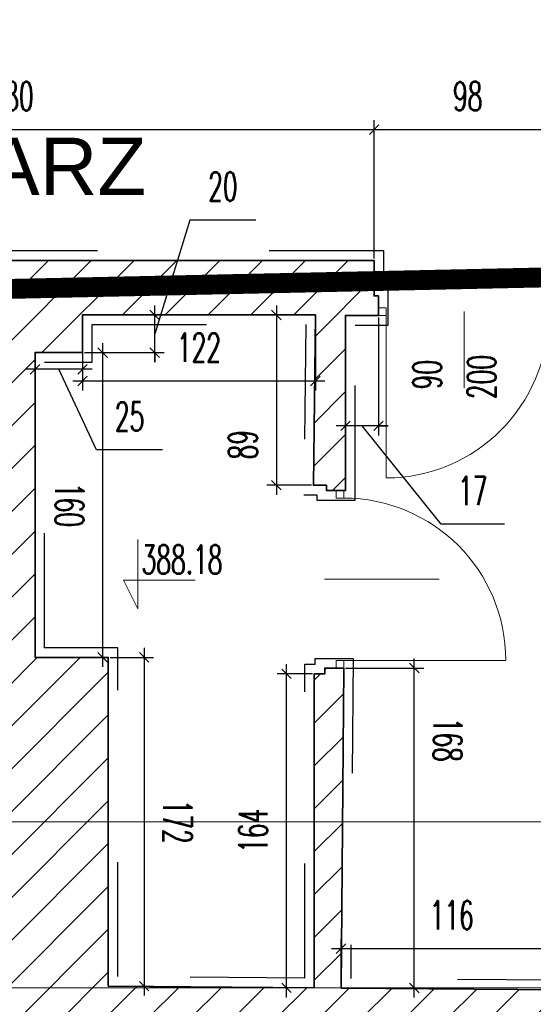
# Model space of a CAD drawing. Header units: millimetres. Extents: x 19887 to 192597, y -14203 to 39042.
# Tile 91 of 256: x 40693 to 41081, y -11823 to -11080. Entities that reach past the tile are written whole.
import ezdxf

# ---------------------------------------------------------------- set-up
doc = ezdxf.new("R2010")
doc.units = ezdxf.units.MM
doc.linetypes.add('ACAD_ISO03W100', pattern=[30, 12, -18])
doc.linetypes.add('DASHED2', pattern=[9.525, 6.35, -3.175])
doc.layers.get('Defpoints').update_dxf_attribs({"color": 4})
for name, color, linetype in [('A_DBA-RAMKI', 6, 'Continuous'), ('Sufit podwieszany', 252, 'Continuous'), ('Wymiarowanie', 3, 'Continuous'), ('Wypełnienie', 252, 'Continuous')]:
    doc.layers.add(name, color=color, linetype=linetype)
for name, color, linetype, lineweight in [('Basen_rzut_poziom_1_obrys', 252, 'Continuous', 35), ('Drzwi', 2, 'Continuous', 5), ('koty wysokościowe', 252, 'Continuous', 0), ('Tabela', 1, 'Continuous', 0)]:
    doc.layers.add(name, color=color, linetype=linetype, lineweight=lineweight)
doc.styles.add('ARIAL', font='arial.ttf')
doc.styles.add('ROMANS', font='romans.shx', dxfattribs={"width": 0.6})
doc.styles.get("Standard").update_dxf_attribs({"font": 'arial.ttf'})
doc.dimstyles.new('000001FB70622F18', dxfattribs={"dimtxt": 20, "dimasz": 5, "dimexe": 5, "dimexo": 1, "dimgap": 20, "dimtad": 1, "dimtoh": 1, "dimdec": 0, "dimtxsty": 'Standard', "dimblk": 'OBLIQUE', "dimcen": 0, "dimdle": 5, "dimclrd": 252, "dimclre": 252, "dimclrt": 252, "dimadec": 0, "dimazin": 0, "dimtfac": 1, "dimtdec": 0, "dimtmove": 0, "dimatfit": 3, "dimldrblk": 'OBLIQUE', "dimfxl": 150, "dimfxlon": 1, "dimlwd": 25, "dimlwe": 25, "dimarcsym": 1})

# ---------------------------------------------------------------- blocks, each defined once
blk = doc.blocks.new('_Oblique')
at = {"color": 0, "linetype": 'ByBlock', "lineweight": -2}
blk.add_line((-0.5, -0.5), (0.5, 0.5), dxfattribs=at)
blk = doc.blocks.new('*D845')
at = {"layer": 'Defpoints', "color": 0}
for p in [(3258.8, -4665.82), (3276.06, -4665.82), (3258.8, -4723.58)]:
    blk.add_point(p, dxfattribs=at)
at = {"layer": 'Wymiarowanie', "color": 252, "linetype": 'Continuous', "lineweight": 25}
for p, q in [((3258.8, -4666.82), (3258.8, -4728.58)), ((3276.06, -4666.82), (3276.06, -4728.58)), ((3281.06, -4723.58), (3253.8, -4723.58)), ((3258.8, -4723.58), (3253.8, -4723.58)), ((3308.84, -4775.09), (3267.43, -4723.58)), ((3276.06, -4723.58), (3281.06, -4723.58)), ((3342.12, -4775.09), (3308.84, -4775.09))]:
    blk.add_line(p, q, dxfattribs=at)
at = {"layer": 'Wymiarowanie', "color": 252, "linetype": 'ByBlock', "lineweight": 25, "xscale": 5, "yscale": 5, "zscale": 5}
blk.add_blockref('_Oblique', (3258.8, -4723.58), dxfattribs=at)
at = {"layer": 'Wymiarowanie', "color": 252, "linetype": 'ByBlock', "lineweight": 25, "xscale": 5, "yscale": 5, "zscale": 5, "rotation": 180}
blk.add_blockref('_Oblique', (3276.06, -4723.58), dxfattribs=at)
at = {"layer": 'Wymiarowanie', "color": 252, "insert": (3325.48, -4757.59), "char_height": 15, "attachment_point": 5, "style": 'ROMANS'}
blk.add_mtext('17', dxfattribs=at)
blk = doc.blocks.new('*D846')
at = {"layer": 'Defpoints', "color": 0}
for p in [(3242.97, -4665.53), (3222.51, -4754.68), (3241.96, -4754.68)]:
    blk.add_point(p, dxfattribs=at)
at = {"layer": 'Wymiarowanie', "color": 252, "linetype": 'Continuous', "lineweight": 25}
for p, q in [((3222.51, -4660.53), (3222.51, -4759.68)), ((3241.97, -4665.53), (3217.51, -4665.53)), ((3240.96, -4754.68), (3217.51, -4754.68))]:
    blk.add_line(p, q, dxfattribs=at)
at = {"layer": 'Wymiarowanie', "color": 252, "linetype": 'ByBlock', "lineweight": 25, "xscale": 5, "yscale": 5, "zscale": 5}
for p, rotation in [((3222.51, -4665.53), 90), ((3222.51, -4754.68), 270)]:
    blk.add_blockref('_Oblique', p, dxfattribs=dict(at, rotation=rotation))
at = {"layer": 'Wymiarowanie', "color": 252, "insert": (3205.01, -4733.52), "char_height": 15, "attachment_point": 5, "rotation": 90, "style": 'ROMANS'}
blk.add_mtext('89', dxfattribs=at)
blk = doc.blocks.new('*D850')
at = {"layer": 'Defpoints', "color": 0}
for p in [(3120.88, -4665.53), (3242.97, -4665.53), (3120.88, -4700.13)]:
    blk.add_point(p, dxfattribs=at)
at = {"layer": 'Wymiarowanie', "color": 252, "linetype": 'Continuous', "lineweight": 25}
for p, q in [((3120.88, -4666.53), (3120.88, -4705.13)), ((3242.97, -4666.53), (3242.97, -4705.13)), ((3247.97, -4700.13), (3115.88, -4700.13))]:
    blk.add_line(p, q, dxfattribs=at)
at = {"layer": 'Wymiarowanie', "color": 252, "linetype": 'ByBlock', "lineweight": 25, "xscale": 5, "yscale": 5, "zscale": 5, "rotation": 180}
blk.add_blockref('_Oblique', (3120.88, -4700.13), dxfattribs=at)
at = {"layer": 'Wymiarowanie', "color": 252, "linetype": 'ByBlock', "lineweight": 25, "xscale": 5, "yscale": 5, "zscale": 5}
blk.add_blockref('_Oblique', (3242.97, -4700.13), dxfattribs=at)
at = {"layer": 'Wymiarowanie', "color": 252, "insert": (3181.93, -4682.63), "char_height": 15, "attachment_point": 5, "style": 'ROMANS'}
blk.add_mtext('122', dxfattribs=at)
blk = doc.blocks.new('*D852')
at = {"layer": 'Defpoints', "color": 0}
for p in [(3120.88, -4665.53), (3095.99, -4685.26), (3095.99, -4693.96)]:
    blk.add_point(p, dxfattribs=at)
at = {"layer": 'Wymiarowanie', "color": 252, "linetype": 'Continuous', "lineweight": 25}
for p, q in [((3120.88, -4666.53), (3120.88, -4698.96)), ((3095.99, -4686.26), (3095.99, -4698.96)), ((3125.88, -4693.96), (3090.99, -4693.96)), ((3128.29, -4736.25), (3108.43, -4693.96)), ((3162.86, -4736.25), (3128.29, -4736.25))]:
    blk.add_line(p, q, dxfattribs=at)
at = {"layer": 'Wymiarowanie', "color": 252, "linetype": 'ByBlock', "lineweight": 25, "xscale": 5, "yscale": 5, "zscale": 5, "rotation": 180}
blk.add_blockref('_Oblique', (3095.99, -4693.96), dxfattribs=at)
at = {"layer": 'Wymiarowanie', "color": 252, "linetype": 'ByBlock', "lineweight": 25, "xscale": 5, "yscale": 5, "zscale": 5}
blk.add_blockref('_Oblique', (3120.88, -4693.96), dxfattribs=at)
at = {"layer": 'Wymiarowanie', "color": 252, "insert": (3145.57, -4718.75), "char_height": 15, "attachment_point": 5, "style": 'ROMANS'}
blk.add_mtext('25', dxfattribs=at)
blk = doc.blocks.new('*D868')
at = {"layer": 'Defpoints', "color": 0}
for p in [(3273.79, -4568.48), (2893.61, -4636.95), (3273.79, -4636.95)]:
    blk.add_point(p, dxfattribs=at)
at = {"layer": 'Wymiarowanie', "color": 252, "linetype": 'Continuous', "lineweight": 25}
for p, q in [((2888.61, -4568.48), (3278.79, -4568.48)), ((2893.61, -4635.95), (2893.61, -4563.48)), ((3273.79, -4635.95), (3273.79, -4563.48))]:
    blk.add_line(p, q, dxfattribs=at)
at = {"layer": 'Wymiarowanie', "color": 252, "linetype": 'ByBlock', "lineweight": 25, "xscale": 5, "yscale": 5, "zscale": 5, "rotation": 180}
blk.add_blockref('_Oblique', (2893.61, -4568.48), dxfattribs=at)
at = {"layer": 'Wymiarowanie', "color": 252, "linetype": 'ByBlock', "lineweight": 25, "xscale": 5, "yscale": 5, "zscale": 5}
blk.add_blockref('_Oblique', (3273.79, -4568.48), dxfattribs=at)
at = {"layer": 'Wymiarowanie', "color": 252, "insert": (3083.7, -4550.98), "char_height": 15, "attachment_point": 5, "style": 'ROMANS'}
blk.add_mtext('380', dxfattribs=at)
blk = doc.blocks.new('*D871')
at = {"layer": 'Defpoints', "color": 0}
for p in [(3371.87, -4568.48), (3273.79, -4636.95), (3371.87, -4636.95)]:
    blk.add_point(p, dxfattribs=at)
at = {"layer": 'Wymiarowanie', "color": 252, "linetype": 'Continuous', "lineweight": 25}
for p, q in [((3268.79, -4568.48), (3376.87, -4568.48)), ((3273.79, -4635.95), (3273.79, -4563.48)), ((3371.87, -4635.95), (3371.87, -4563.48))]:
    blk.add_line(p, q, dxfattribs=at)
at = {"layer": 'Wymiarowanie', "color": 252, "linetype": 'ByBlock', "lineweight": 25, "xscale": 5, "yscale": 5, "zscale": 5, "rotation": 180}
blk.add_blockref('_Oblique', (3273.79, -4568.48), dxfattribs=at)
at = {"layer": 'Wymiarowanie', "color": 252, "linetype": 'ByBlock', "lineweight": 25, "xscale": 5, "yscale": 5, "zscale": 5}
blk.add_blockref('_Oblique', (3371.87, -4568.48), dxfattribs=at)
at = {"layer": 'Wymiarowanie', "color": 252, "insert": (3322.83, -4550.98), "char_height": 15, "attachment_point": 5, "style": 'ROMANS'}
blk.add_mtext('98', dxfattribs=at)
blk = doc.blocks.new('*D1006')
at = {"layer": 'Defpoints', "color": 0}
for p in [(3134.39, -4844.85), (3134.39, -5017.02), (3153.19, -5017.02)]:
    blk.add_point(p, dxfattribs=at)
at = {"layer": 'Wymiarowanie', "color": 252, "linetype": 'Continuous', "lineweight": 25}
for p, q in [((3153.19, -4839.85), (3153.19, -5022.02)), ((3135.39, -4844.85), (3158.19, -4844.85)), ((3135.39, -5017.02), (3158.19, -5017.02))]:
    blk.add_line(p, q, dxfattribs=at)
at = {"layer": 'Wymiarowanie', "color": 252, "linetype": 'ByBlock', "lineweight": 25, "xscale": 5, "yscale": 5, "zscale": 5}
for p, rotation in [((3153.19, -4844.85), 90), ((3153.19, -5017.02), 270)]:
    blk.add_blockref('_Oblique', p, dxfattribs=dict(at, rotation=rotation))
at = {"layer": 'Wymiarowanie', "color": 252, "insert": (3170.69, -4930.94), "char_height": 15, "attachment_point": 5, "rotation": 270, "style": 'ROMANS'}
blk.add_mtext('172', dxfattribs=at)
blk = doc.blocks.new('*D1005')
at = {"layer": 'Defpoints', "color": 0}
for p in [(3120.88, -4685.26), (3131.51, -4685.26), (3134.39, -4844.85)]:
    blk.add_point(p, dxfattribs=at)
at = {"layer": 'Wymiarowanie', "color": 252, "linetype": 'Continuous', "lineweight": 25}
for p, q in [((3131.51, -4849.85), (3131.51, -4680.26)), ((3121.88, -4685.26), (3136.51, -4685.26)), ((3133.39, -4844.85), (3126.51, -4844.85))]:
    blk.add_line(p, q, dxfattribs=at)
at = {"layer": 'Wymiarowanie', "color": 252, "linetype": 'ByBlock', "lineweight": 25, "xscale": 5, "yscale": 5, "zscale": 5}
for p, rotation in [((3131.51, -4685.26), 90), ((3131.51, -4844.85), 270)]:
    blk.add_blockref('_Oblique', p, dxfattribs=dict(at, rotation=rotation))
at = {"layer": 'Wymiarowanie', "color": 252, "insert": (3114.01, -4765.06), "char_height": 15, "attachment_point": 5, "rotation": 270, "style": 'ROMANS'}
blk.add_mtext('160', dxfattribs=at)
blk = doc.blocks.new('*D1002')
at = {"layer": 'Defpoints', "color": 0}
for p in [(3120.88, -4665.53), (3158.77, -4665.53), (3120.88, -4685.26)]:
    blk.add_point(p, dxfattribs=at)
at = {"layer": 'Wymiarowanie', "color": 252, "linetype": 'Continuous', "lineweight": 25}
for p, q in [((3177.2, -4615.82), (3158.77, -4675.4)), ((3211.77, -4615.82), (3177.2, -4615.82)), ((3158.77, -4690.26), (3158.77, -4660.53)), ((3158.77, -4665.53), (3158.77, -4660.53)), ((3121.88, -4665.53), (3163.77, -4665.53)), ((3121.88, -4685.26), (3163.77, -4685.26)), ((3158.77, -4685.26), (3158.77, -4690.26))]:
    blk.add_line(p, q, dxfattribs=at)
at = {"layer": 'Wymiarowanie', "color": 252, "linetype": 'ByBlock', "lineweight": 25, "xscale": 5, "yscale": 5, "zscale": 5}
for p, rotation in [((3158.77, -4665.53), 270), ((3158.77, -4685.26), 90)]:
    blk.add_blockref('_Oblique', p, dxfattribs=dict(at, rotation=rotation))
at = {"layer": 'Wymiarowanie', "color": 252, "insert": (3194.48, -4598.32), "char_height": 15, "attachment_point": 5, "style": 'ROMANS'}
blk.add_mtext('20', dxfattribs=at)
blk = doc.blocks.new('*D1003')
at = {"layer": 'Defpoints', "color": 0}
for p in [(3227.86, -4853.48), (3242.41, -4853.48), (3242.41, -5017.92)]:
    blk.add_point(p, dxfattribs=at)
at = {"layer": 'Wymiarowanie', "color": 252, "linetype": 'Continuous', "lineweight": 25}
for p, q in [((3227.86, -5022.92), (3227.86, -4848.48)), ((3241.41, -4853.48), (3222.86, -4853.48)), ((3241.41, -5017.92), (3222.86, -5017.92))]:
    blk.add_line(p, q, dxfattribs=at)
at = {"layer": 'Wymiarowanie', "color": 252, "linetype": 'ByBlock', "lineweight": 25, "xscale": 5, "yscale": 5, "zscale": 5}
for p, rotation in [((3227.86, -4853.48), 90), ((3227.86, -5017.92), 270)]:
    blk.add_blockref('_Oblique', p, dxfattribs=dict(at, rotation=rotation))
at = {"layer": 'Wymiarowanie', "color": 252, "insert": (3210.36, -4935.7), "char_height": 15, "attachment_point": 5, "rotation": 90, "style": 'ROMANS'}
blk.add_mtext('164', dxfattribs=at)
blk = doc.blocks.new('*D1007')
at = {"layer": 'Defpoints', "color": 0}
for p in [(3257.83, -4850.44), (3294.82, -4850.44), (3256.44, -5018.03)]:
    blk.add_point(p, dxfattribs=at)
at = {"layer": 'Wymiarowanie', "color": 252, "linetype": 'Continuous', "lineweight": 25}
for p, q in [((3294.82, -5023.03), (3294.82, -4845.44)), ((3258.83, -4850.44), (3299.82, -4850.44)), ((3257.44, -5018.03), (3299.82, -5018.03))]:
    blk.add_line(p, q, dxfattribs=at)
at = {"layer": 'Wymiarowanie', "color": 252, "linetype": 'ByBlock', "lineweight": 25, "xscale": 5, "yscale": 5, "zscale": 5}
for p, rotation in [((3294.82, -4850.44), 90), ((3294.82, -5018.03), 270)]:
    blk.add_blockref('_Oblique', p, dxfattribs=dict(at, rotation=rotation))
at = {"layer": 'Wymiarowanie', "color": 252, "insert": (3312.32, -4888.05), "char_height": 15, "attachment_point": 5, "rotation": 270, "style": 'ROMANS'}
blk.add_mtext('168', dxfattribs=at)
blk = doc.blocks.new('*D1008')
at = {"layer": 'Defpoints', "color": 0}
for p in [(3372.41, -4997.37), (3256.44, -5018.03), (3372.41, -5018.99)]:
    blk.add_point(p, dxfattribs=at)
at = {"layer": 'Wymiarowanie', "color": 252, "linetype": 'Continuous', "lineweight": 25}
for p, q in [((3256.44, -5017.03), (3256.44, -4992.37)), ((3372.41, -5017.99), (3372.41, -4992.37)), ((3251.44, -4997.37), (3377.41, -4997.37))]:
    blk.add_line(p, q, dxfattribs=at)
at = {"layer": 'Wymiarowanie', "color": 252, "linetype": 'ByBlock', "lineweight": 25, "xscale": 5, "yscale": 5, "zscale": 5, "rotation": 180}
blk.add_blockref('_Oblique', (3256.44, -4997.37), dxfattribs=at)
at = {"layer": 'Wymiarowanie', "color": 252, "linetype": 'ByBlock', "lineweight": 25, "xscale": 5, "yscale": 5, "zscale": 5}
blk.add_blockref('_Oblique', (3372.41, -4997.37), dxfattribs=at)
at = {"layer": 'Wymiarowanie', "color": 252, "insert": (3314.43, -4979.87), "char_height": 15, "attachment_point": 5, "style": 'ROMANS'}
blk.add_mtext('116', dxfattribs=at)
blk = doc.blocks.new('G$CF5E15B28')
at = {"layer": 'Wypełnienie'}
h = blk.add_hatch(dxfattribs=at)
h.set_pattern_fill('ANSI31', color=253, scale=5, angle=90)
h.set_pattern_definition([(45, (3252.028, -2175.285), (-11.22532, 11.22532), [])])
h.paths.add_polyline_path([(3134.39, -4844.85), (3095.99, -4844.85), (3095.99, -4685.26), (3120.88, -4685.26), (3120.88, -4665.53), (3242.97, -4665.53), (3241.96, -4754.68), (3248.73, -4754.68), (3248.73, -4757.46), (3258.8, -4757.46), (3258.8, -4665.82), (3276.06, -4665.82), (3276.06, -4655.55), (3273.79, -4655.55), (3273.79, -4636.95), (2893.61, -4636.95), (2893.61, -4655.41), (2891.48, -4655.41), (2891.48, -4665.07), (2919.56, -4665.07), (2918.65, -4909.54), (2928.08, -4909.54), (2928.08, -4907.6), (2934.07, -4907.6), (2935.79, -4665.73), (3079.92, -4665.73), (3079.92, -5018.47), (2933.42, -5017.47), (2933.42, -5005.11), (2927.28, -5005.11), (2927.28, -5002.61), (2917.46, -5002.61), (2917.46, -5018.12), (2804.04, -5016.96), (2804.04, -5026.56), (2806.81, -5026.56), (2806.81, -5034.49), (3079.06, -5034.49), (3078.65, -5236.7), (2695.28, -5235.92), (2696.92, -5033.97), (2708.97, -5034.36), (2708.97, -5026.29), (2711.05, -5026.29), (2711.05, -5016.63), (2681.38, -5016.63), (2681.38, -5140.85), (2665.87, -5140.85), (2665.87, -5152.93), (2669.77, -5152.93), (2669.77, -5158), (2681.34, -5158), (2681.34, -5266.86), (2760.48, -5266.21), (2760.48, -5291.28), (2797.66, -5291.28), (2797.66, -5265.43), (3320.5, -5263.08), (3320.5, -5289.59), (3356.37, -5289.59), (3356.37, -5263.86), (3494.98, -5262.94), (3493.09, -5152.78), (3505.39, -5152.78), (3505.39, -5147.14), (3508.47, -5147.14), (3508.47, -5140.19), (3496.78, -5140.19), (3495.32, -5019.15), (3464.1, -5019.15), (3464.1, -5026.02), (3465.72, -5026.02), (3465.72, -5029.03), (3468.1, -5029.03), (3468.1, -5035.06), (3479.56, -5035), (3480.56, -5237.08), (3096.8, -5236.76), (3096.8, -5060.51), (3134.85, -5060.51), (3134.85, -5034.39), (3370.65, -5034.39), (3370.65, -5028.29), (3372.41, -5028.29), (3372.41, -5018.99), (3256.44, -5018.03), (3257.83, -4850.45), (3247.9, -4850.45), (3247.9, -4853.48), (3242.41, -4853.48), (3242.41, -5017.92), (3134.39, -5017.02)])
h.paths.add_polyline_path([(3749.39, -4619.39), (3741.31, -4619.39), (3741.31, -4622.78), (3719.31, -4622.78), (3719.31, -4638.27), (3371.87, -4636.95), (3371.87, -4655.55), (3369.09, -4655.55), (3369.09, -4666.23), (3407.76, -4666.23), (3407.76, -4683.22), (3458.31, -4683.22), (3458.31, -4666.23), (3715.83, -4666.23), (3715.78, -4797.98), (3733.78, -4797.98), (3733.78, -4785.3), (3744.27, -4785.3), (3744.27, -4668.2), (3749.39, -4668.2)])
at = {"layer": 'Basen_rzut_poziom_1_obrys', "color": 253, "elevation": 0}
for points in [[(3242.41, -5017.92), (3134.39, -5017.02), (3134.39, -4844.85), (3095.99, -4844.85), (3095.99, -4685.26), (3120.88, -4685.26), (3120.88, -4665.53), (3242.97, -4665.53), (3241.96, -4754.68), (3248.73, -4754.68), (3248.73, -4757.46), (3258.8, -4757.46), (3258.8, -4665.82), (3276.06, -4665.82), (3276.06, -4655.55), (3273.79, -4655.55), (3273.79, -4636.95), (2893.61, -4636.95)], [(3242.41, -5017.92), (3242.41, -4853.48), (3247.9, -4853.48), (3247.9, -4850.45), (3257.83, -4850.45)], [(3257.83, -4850.45), (3256.44, -5018.03)], [(3372.41, -5028.29), (3372.41, -5018.99), (3256.44, -5018.03)]]:
    blk.add_lwpolyline(points, dxfattribs=at)
at = {"layer": 'Drzwi', "color": 253, "elevation": 0}
for points in [[(3276.06, -4665.82), (3280.06, -4665.82), (3280.06, -4661.82), (3276.06, -4661.82)], [(3257.83, -4757.46), (3253.83, -4757.46), (3253.83, -4761.46), (3257.83, -4761.46)], [(3257.83, -4846.44), (3253.83, -4846.44), (3253.83, -4850.44), (3257.83, -4850.44)]]:
    blk.add_lwpolyline(points, close=True, dxfattribs=at)
for points in [[(3280.06, -4665.82), (3280.06, -4750.86)], [(3321, -4663.74), (3321, -4703.74)], [(3267.83, -4803.95), (3247.83, -4803.95)], [(3267.83, -4803.95), (3307.83, -4803.95)], [(3342.81, -4846.44), (3257.83, -4846.44)]]:
    blk.add_lwpolyline(points, dxfattribs=at)
at = {"layer": 'Drzwi', "color": 253}
for centre, radius, start, end in [((3280.06, -4665.82, 0), 85.04, 270, 0), ((3257.83, -4846.44, 0), 84.99, 0, 90)]:
    blk.add_arc(centre, radius, start, end, dxfattribs=at)
at = {"layer": 'koty wysokościowe', "color": 253, "elevation": 0}
for points in [[(3149.97, -4783.15), (3149.97, -4819.38)], [(3142.47, -4804.38), (3149.97, -4804.38)], [(3149.97, -4819.38), (3142.47, -4804.38)], [(3149.97, -4804.38), (3179.97, -4804.38)]]:
    blk.add_lwpolyline(points, dxfattribs=at)
at = {"layer": 'Sufit podwieszany', "color": 253, "linetype": 'ACAD_ISO03W100', "ltscale": 5, "elevation": 0}
for points in [[(3237.41, -5012.87), (3139.39, -5012.06), (3139.39, -4839.85), (3100.99, -4839.85), (3100.99, -4690.26), (3125.88, -4690.26), (3125.88, -4670.53), (3237.92, -4670.53), (3236.9, -4759.68), (3243.73, -4759.68), (3243.73, -4762.46), (3263.8, -4762.46), (3263.8, -4670.82), (3281.06, -4670.82), (3281.06, -4650.55), (3278.79, -4650.55), (3278.79, -4631.95), (2888.61, -4631.95)], [(3237.41, -5012.87), (3237.41, -4848.48), (3242.9, -4848.48), (3242.9, -4845.45), (3262.83, -4845.45)], [(3262.83, -4845.45), (3261.48, -5013.07)], [(3377.41, -5033.29), (3377.41, -5014.03), (3261.48, -5013.07)]]:
    blk.add_lwpolyline(points, dxfattribs=at)
at = {"layer": 'Drzwi', "color": 253, "char_height": 15, "width": 190.2964, "attachment_point": 1, "rotation": 90, "style": 'ROMANS'}
for s, insert in [('90', (3294.1, -4704.54, 0)), ('200', (3322.66, -4709.64, 0))]:
    blk.add_mtext(s, dxfattribs=dict(at, insert=insert))
at = {"layer": 'Drzwi', "color": 253, "char_height": 15, "width": 190.2964, "attachment_point": 3, "style": 'ROMANS'}
for s, insert in [('90', (3476.08, -4786.03, 0)), ('200', (3476.08, -4814.51, 0))]:
    blk.add_mtext(s, dxfattribs=dict(at, insert=insert))
at = {"layer": 'koty wysokościowe', "color": 253, "insert": (3151.86, -4786.06, 0), "char_height": 15, "width": 21553.2844, "attachment_point": 1, "style": 'ROMANS'}
blk.add_mtext('388.18', dxfattribs=at)
at = {"layer": 'Wymiarowanie', "color": 253}
for base, p1, p2, angle, override, picture, middle in [((3273.79, -4568.48, 0), (2893.61, -4636.95, 0), (3273.79, -4636.95, 0), 0, {"dimtxt": 15, "dimgap": 10, "dimtxsty": 'ROMANS', "dimtmove": 1}, '*D868', (3083.7, -4550.98, 0)), ((3371.87, -4568.48, 0), (3273.79, -4636.95, 0), (3371.87, -4636.95, 0), 0, {"dimtxt": 15, "dimgap": 10, "dimtxsty": 'ROMANS', "dimtmove": 1}, '*D871', (3322.83, -4550.98, 0)), ((3120.88, -4700.13, 0), (3242.97, -4665.53, 0), (3120.88, -4665.53, 0), 0, {"dimtxt": 15, "dimgap": 10, "dimtxsty": 'ROMANS'}, '*D850', (3181.93, -4682.63, 0)), ((3131.51, -4685.26, 0), (3134.39, -4844.85, 0), (3120.88, -4685.26, 0), 90, {"dimtxt": 15, "dimgap": 10, "dimtad": 2, "dimtxsty": 'ROMANS', "dimtmove": 1}, '*D1005', (3114.01, -4765.06, 0)), ((3153.19, -5017.02, 0), (3134.39, -4844.85, 0), (3134.39, -5017.02, 0), 90, {"dimtxt": 15, "dimgap": 10, "dimtad": 2, "dimtxsty": 'ROMANS'}, '*D1006', (3170.69, -4930.94, 0)), ((3227.86, -4853.48, 0), (3242.41, -5017.92, 0), (3242.41, -4853.48, 0), 90, {"dimtxt": 15, "dimgap": 10, "dimtxsty": 'ROMANS'}, '*D1003', (3210.36, -4935.7, 0)), ((3372.41, -4997.37, 0), (3256.44, -5018.03, 0), (3372.41, -5018.99, 0), 0, {"dimtxt": 15, "dimgap": 10, "dimtxsty": 'ROMANS'}, '*D1008', (3314.43, -4979.87, 0))]:
    dim = blk.add_linear_dim(base=base, p1=p1, p2=p2, angle=angle, dimstyle='000001FB70622F18', override=override, dxfattribs=at)
    dim.commit()
    dim.dimension.update_dxf_attribs({"geometry": picture, "text_midpoint": middle})
for base, p1, p2, angle, override, picture, middle in [((3158.77, -4665.53, 0), (3120.88, -4685.26, 0), (3120.88, -4665.53, 0), 90, {"dimtxt": 15, "dimgap": 10, "dimtxsty": 'ROMANS', "dimtmove": 1}, '*D1002', (3187.2, -4615.82, 0)), ((3222.51, -4754.68, 0), (3242.97, -4665.53, 0), (3241.96, -4754.68, 0), 90, {"dimtxt": 15, "dimgap": 10, "dimtxsty": 'ROMANS'}, '*D846', (3222.51, -4733.52, 0)), ((3095.99, -4693.96, 0), (3120.88, -4665.53, 0), (3095.99, -4685.26, 0), 0, {"dimtxt": 15, "dimgap": 10, "dimtxsty": 'ROMANS', "dimtmove": 1}, '*D852', (3138.29, -4736.25, 0)), ((3258.8, -4723.58, 0), (3276.06, -4665.82, 0), (3258.8, -4665.82, 0), 0, {"dimtxt": 15, "dimgap": 10, "dimtxsty": 'ROMANS', "dimtmove": 1}, '*D845', (3318.84, -4775.09, 0)), ((3294.82, -4850.44, 0), (3256.44, -5018.03, 0), (3257.83, -4850.44, 0), 90, {"dimtxt": 15, "dimgap": 10, "dimtad": 2, "dimtxsty": 'ROMANS'}, '*D1007', (3294.82, -4888.05, 0))]:
    dim = blk.add_linear_dim(base=base, p1=p1, p2=p2, angle=angle, dimstyle='000001FB70622F18', override=override, dxfattribs=at)
    dim.commit()
    dim.dimension.update_dxf_attribs({"geometry": picture, "text_midpoint": middle, "dimtype": 160})

msp = doc.modelspace()

# ---------------------------------------------------------------- linework, layer by layer
at = {"layer": 'A_DBA-RAMKI', "color": 210, "linetype": 'DASHED2', "ltscale": 10, "const_width": 15, "elevation": 0}
msp.add_lwpolyline([(41608.04, -10919.79), (41602.09, -11263.88), (39816.18, -11302.08), (39814.93, -12123.13), (39050.29, -12123.13), (38991.23, -12059.2), (38991.84, -12016.65), (38950.91, -12015.55), (38950.91, -11792.25), (38831.62, -11792.73), (38718.86, -11670.65), (38718.86, -11340.09), (38559.17, -11340.09), (38565.99, -10955.62)], dxfattribs=at)
at = {"layer": 'Tabela'}
for points in [[(33941.52, -11810.45), (44441.52, -11810.45), (44441.52, -4385.45), (33941.52, -4385.45)], [(34441.52, -11685.45), (44316.52, -11685.45), (44316.52, -4510.45), (34441.52, -4510.45)]]:
    msp.add_lwpolyline(points, close=True, dxfattribs=at)

# ---------------------------------------------------------------- block references
at = {"xscale": 1.44, "yscale": 1.44, "zscale": 1.44}
msp.add_blockref('G$CF5E15B28', (36246.28, -4584.77, 0), dxfattribs=at)

# ---------------------------------------------------------------- texts
at = {"layer": 'A_DBA-RAMKI', "color": 3, "ltscale": 60, "insert": (40624.22, -11119.37, 0), "char_height": 43.2, "width": 1545.592, "attachment_point": 5, "style": 'ARIAL'}
msp.add_mtext('1. KASA \\Pi \\PKORYTARZ', dxfattribs=at)

doc.saveas('drawing.dxf')
